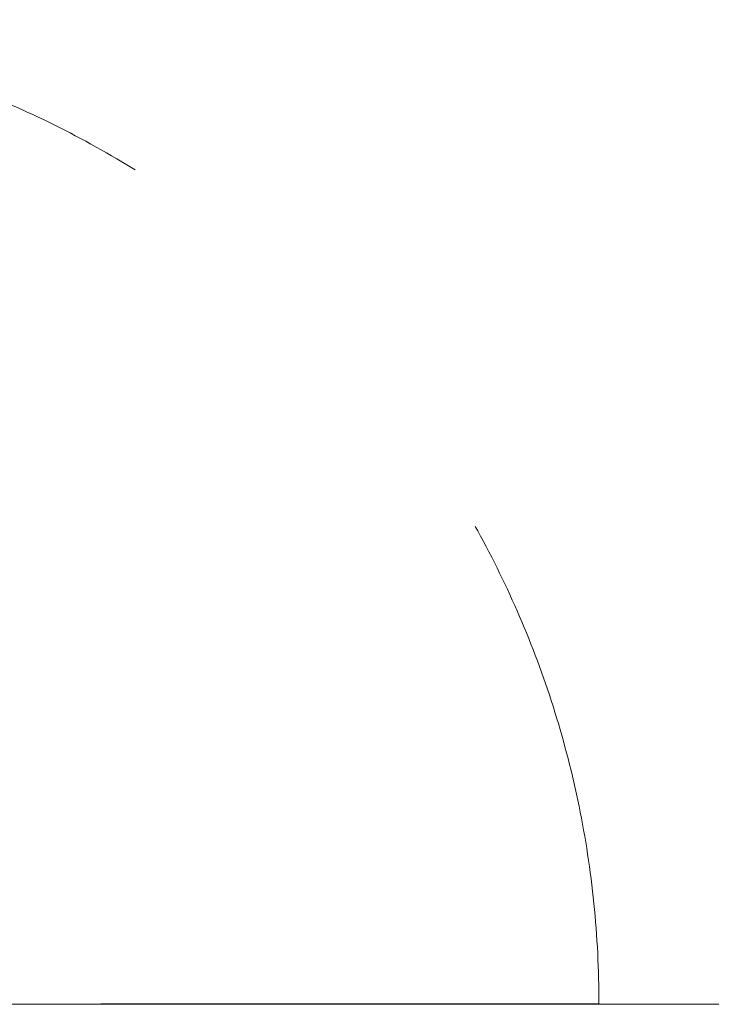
# Model space of a CAD drawing. Header units: millimetres. Extents: x -2180 to 91692, y -6418 to 21859.
# Tile 125 of 256: x 30614 to 31055, y 8437 to 9065. Entities that reach past the tile are written whole.
import ezdxf

# ---------------------------------------------------------------- set-up
doc = ezdxf.new("R2010")
doc.units = ezdxf.units.MM
doc.linetypes.add('Dash', pattern=[635, 317.5, -317.5])
for name, color, linetype, lineweight in [('_Beyond_', 7, 'Continuous', 9), ('Doors', 7, 'Continuous', 9), ('Hidden Lines', 7, 'Dash', 18), ('Thin Lines', 7, 'Continuous', 9)]:
    doc.layers.add(name, color=color, linetype=linetype, lineweight=lineweight)

# ---------------------------------------------------------------- blocks, each defined once
blk = doc.blocks.new('Schueco_FWS_ADS-70-HD_out_Family-02 - FWS SI insert unit 4-2397824-1 Korruse  plaan')
at = {"layer": 'Hidden Lines'}
blk.add_line((868, 644), (868, 19), dxfattribs=at)
for centre, radius, start, end in [((-868, 19), 1111, 360, 90), ((868, 19), 625, 90, 180)]:
    blk.add_arc(centre, radius, start, end, dxfattribs=at)

msp = doc.modelspace()

# ---------------------------------------------------------------- linework, layer by layer
at = {"layer": '_Beyond_'}
msp.add_line((30348.09, 8437.11), (33673.09, 8437.11), dxfattribs=at)
at = {"layer": 'Thin Lines'}
msp.add_line((30173.09, 8437.11), (31385.56, 8437.11), dxfattribs=at)

# ---------------------------------------------------------------- block references
at = {"layer": 'Doors', "rotation": 270.0000000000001}
msp.add_blockref('Schueco_FWS_ADS-70-HD_out_Family-02 - FWS SI insert unit 4-2397824-1 Korruse  plaan', (30339.09, 9305.5), dxfattribs=at)

doc.saveas('drawing.dxf')
